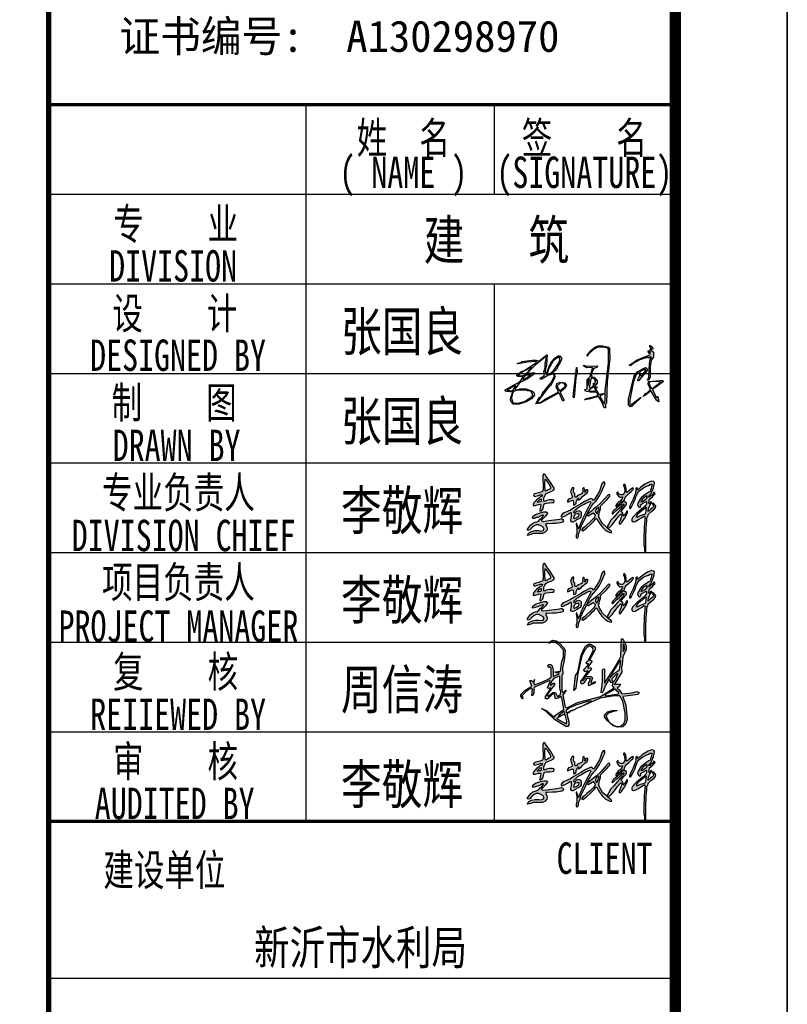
# Model space of a CAD drawing. Header units: inches. Extents: x 224620 to 3435104, y 247406 to 993300.
# Tile 37 of 110: x 328050 to 334909, y 327188 to 335982. Entities that reach past the tile are written whole.
import ezdxf
from ezdxf.enums import TextEntityAlignment as Align

# ---------------------------------------------------------------- set-up
doc = ezdxf.new("R2010")
doc.units = ezdxf.units.IN
doc.header["$MEASUREMENT"] = 0
doc.layers.add('PUB_TITLE', color=4, linetype='Continuous')
doc.layers.add('TK', color=7, linetype='Continuous')
doc.styles.add('-宋体', font='txt', dxfattribs={"width": 0.8})
doc.styles.add('TKHZ1', font='txt', dxfattribs={"width": 0.8})

# ---------------------------------------------------------------- blocks, each defined once
blk = doc.blocks.new('李敬辉')
h = blk.add_hatch(color=3)
h.paths.add_polyline_path([(3997, 950), (3920, 887), (3809, 793), (3730, 732), (3680, 669), (3670, 639), (3707, 622), (3817, 678), (3907, 708), (3970, 728), (3990, 743), (3996, 778), (4006, 824), (4012, 887), (4026, 937), (4017, 959)], flags=16)
h.paths.add_polyline_path([(4032, 1341), (3906, 1270), (3844, 1178), (3835, 1138), (3884, 1156), (3964, 1210), (4023, 1252), (4056, 1307)], flags=16)
h.paths.add_polyline_path([(3256, 1743), (3239, 1696), (3258, 1665), (3275, 1637), (3275, 1591), (3284, 1520), (3277, 1464), (3259, 1421), (3246, 1392), (3212, 1377), (3163, 1377), (3103, 1399), (3078, 1426), (3069, 1469), (3038, 1469), (3014, 1453), (3014, 1416), (3040, 1373), (3083, 1317), (3111, 1295), (3148, 1295), (3188, 1306), (3208, 1306), (3215, 1290), (3199, 1251), (3129, 1163), (3066, 1117), (3031, 1080), (2990, 1020), (2990, 980), (3003, 969), (3035, 1020), (3096, 1076), (3142, 1114), (3172, 1138), (3188, 1150), (3209, 1171), (3205, 1145), (3186, 1107), (3176, 1078), (3105, 1013), (3025, 946), (2962, 886), (2916, 846), (2880, 812), (2857, 774), (2851, 744), (2868, 730), (2914, 771), (3024, 864), (3095, 923), (3162, 988), (3200, 1041), (3222, 1053), (3243, 1067), (3270, 1067), (3247, 1030), (3206, 960), (3152, 893), (3048, 780), (2915, 625), (2820, 519), (2736, 377), (2707, 320), (2707, 272), (2718, 253), (2745, 249), (2858, 363), (2963, 495), (3041, 601), (3088, 652), (3116, 687), (3154, 721), (3170, 721), (3184, 707), (3175, 659), (3160, 609), (3147, 547), (3103, 439), (3103, 399), (3135, 384), (3182, 435), (3275, 581), (3338, 676), (3378, 766), (3378, 823), (3364, 834), (3343, 815), (3312, 748), (3275, 694), (3250, 664), (3234, 664), (3234, 707), (3218, 760), (3202, 787), (3172, 799), (3153, 812), (3179, 842), (3250, 929), (3319, 1013), (3341, 1063), (3341, 1107), (3311, 1130), (3282, 1137), (3266, 1131), (3254, 1148), (3273, 1225), (3292, 1259), (3301, 1289), (3335, 1338), (3427, 1418), (3515, 1502), (3560, 1542), (3578, 1592), (3558, 1616), (3526, 1589), (3484, 1558), (3440, 1527), (3401, 1491), (3374, 1469), (3350, 1456), (3337, 1472), (3337, 1534), (3337, 1591), (3328, 1653), (3312, 1690), (3293, 1724)])
h.paths.add_polyline_path([(2399, 950), (2324, 886), (2292, 840), (2298, 804), (2330, 753), (2348, 744), (2367, 785), (2389, 842), (2408, 898), (2408, 924), (2408, 940)], flags=16)
h.paths.add_polyline_path([(2726, 1379), (2628, 1264), (2489, 1113), (2318, 957), (2226, 889), (2165, 831), (2104, 784), (1997, 689), (2046, 668), (2184, 746), (2218, 770), (2264, 716), (2287, 696), (2287, 668), (2279, 641), (2242, 584), (2112, 461), (2008, 361), (1921, 281), (1873, 252), (1824, 186), (1872, 164), (1991, 251), (2139, 383), (2207, 458), (2250, 500), (2296, 552), (2321, 577), (2343, 577), (2377, 503), (2448, 397), (2527, 290), (2627, 189), (2710, 140), (2784, 108), (2854, 101), (2832, 152), (2738, 216), (2653, 296), (2536, 404), (2475, 502), (2432, 579), (2413, 645), (2404, 684), (2437, 807), (2461, 906), (2469, 996), (2497, 1033), (2598, 1129), (2672, 1200), (2749, 1286), (2777, 1329), (2777, 1381)])
h.paths.add_polyline_path([(1690, 731), (1619, 719), (1581, 687), (1558, 632), (1548, 602), (1587, 576), (1663, 612), (1729, 669), (1745, 726), (1710, 742)], flags=16)
h.paths.add_polyline_path([(1183, 736), (1135, 680), (1135, 638), (1188, 631), (1265, 671), (1344, 714), (1416, 757), (1452, 777), (1477, 766), (1477, 657), (1466, 577), (1446, 529), (1446, 489), (1492, 469), (1546, 469), (1627, 509), (1666, 542), (1716, 569), (1800, 611), (1824, 683), (1824, 776), (1789, 814), (1724, 836), (1652, 814), (1589, 754), (1566, 776), (1572, 820), (1640, 889), (1699, 938), (1799, 1002), (1910, 1063), (1967, 1097), (2021, 1122), (2063, 1142), (2097, 1155), (2128, 1145), (2135, 1119), (2057, 959), (1964, 794), (1870, 589), (1838, 503), (1787, 397), (1741, 285), (1721, 228), (1709, 228), (1705, 265), (1694, 299), (1697, 321), (1684, 346), (1673, 360), (1659, 385), (1666, 401), (1660, 415), (1641, 405), (1641, 366), (1657, 320), (1666, 251), (1666, 181), (1666, 123), (1666, 65), (1645, 8), (1645, -29), (1645, -69), (1667, -85), (1699, -69), (1726, -15), (1726, 32), (1737, 83), (1755, 130), (1775, 190), (1814, 304), (1860, 404), (1908, 513), (1944, 579), (1997, 689), (2070, 840), (2158, 998), (2228, 1081), (2316, 1178), (2428, 1344), (2506, 1504), (2572, 1639), (2617, 1733), (2617, 1790), (2589, 1821), (2560, 1810), (2511, 1746), (2429, 1501), (2313, 1303), (2260, 1229), (2233, 1187), (2195, 1227), (2139, 1254), (2094, 1236), (1926, 1150), (1797, 1074), (1564, 939), (1446, 862), (1288, 793), (1232, 768)])
h.paths.add_polyline_path([(1508, 1612), (1472, 1551), (1454, 1489), (1476, 1432), (1499, 1368), (1516, 1323), (1506, 1298), (1496, 1275), (1446, 1256), (1385, 1233), (1346, 1178), (1346, 1147), (1362, 1130), (1410, 1150), (1463, 1178), (1523, 1196), (1540, 1176), (1547, 1106), (1547, 1051), (1562, 1032), (1605, 1047), (1637, 1086), (1637, 1138), (1656, 1166), (1674, 1205), (1692, 1238), (1720, 1266), (1720, 1240), (1720, 1201), (1784, 1236), (1857, 1317), (1938, 1387), (2010, 1446), (2041, 1501), (2041, 1545), (1994, 1545), (1971, 1538), (1962, 1517), (1962, 1501), (1956, 1482), (1946, 1467), (1933, 1463), (1933, 1489), (1943, 1517), (1943, 1540), (1924, 1568), (1912, 1591), (1912, 1610), (1891, 1615), (1884, 1609), (1868, 1597), (1859, 1575), (1873, 1540), (1873, 1518), (1873, 1493), (1854, 1459), (1843, 1441), (1843, 1425), (1804, 1402), (1716, 1368), (1671, 1331), (1651, 1304), (1609, 1304), (1594, 1338), (1594, 1420), (1551, 1471), (1551, 1521), (1566, 1578), (1566, 1619), (1533, 1619)], flags=17)
h.paths.add_polyline_path([(168, 583), (175, 642), (267, 713), (435, 770), (553, 799), (624, 799), (670, 766), (663, 732), (608, 654), (516, 562), (471, 526), (471, 498), (528, 481), (650, 493), (809, 516), (986, 538), (1089, 557), (1146, 573), (1190, 544), (1209, 505), (1179, 451), (1103, 433), (971, 406), (838, 406), (676, 394), (617, 394), (617, 363), (653, 286), (663, 224), (644, 171), (597, 110), (500, 65), (399, 65), (276, 65), (187, 65), (113, 32), (0, 0), (31, 83), (125, 138), (254, 168), (377, 168), (435, 153), (527, 169), (556, 220), (527, 281), (446, 328), (376, 363), (288, 363), (223, 327), (138, 259), (75, 190), (16, 169), (-13, 199), (28, 265), (101, 356), (176, 421), (250, 449), (317, 467), (362, 491), (424, 559), (479, 605), (520, 656), (537, 689), (503, 689), (448, 663), (350, 616), (292, 607), (225, 582), (184, 576)])
h.paths.add_polyline_path([(454, 1236), (413, 1218), (373, 1179), (341, 1153), (323, 1137), (333, 1129), (391, 1139), (443, 1147), (467, 1163), (467, 1193), (467, 1221), (461, 1231)], flags=16)
h.paths.add_polyline_path([(585, 1900), (576, 1780), (576, 1654), (582, 1573), (582, 1527), (593, 1508), (633, 1521), (723, 1567), (788, 1589), (788, 1628), (741, 1727), (669, 1827), (623, 1882)], flags=16)
h.paths.add_polyline_path([(551, 2093), (510, 2034), (510, 1862), (521, 1723), (521, 1632), (521, 1554), (516, 1519), (503, 1492), (450, 1472), (374, 1447), (280, 1421), (207, 1395), (197, 1357), (229, 1324), (367, 1359), (439, 1381), (478, 1381), (500, 1370), (481, 1328), (411, 1299), (365, 1259), (303, 1210), (255, 1158), (215, 1107), (185, 1050), (185, 1017), (252, 1017), (370, 1048), (435, 1058), (448, 1044), (432, 976), (419, 915), (412, 872), (412, 836), (429, 822), (471, 841), (510, 895), (538, 969), (552, 1029), (565, 1083), (636, 1095), (742, 1103), (827, 1114), (890, 1121), (898, 1167), (892, 1200), (840, 1208), (742, 1208), (640, 1183), (591, 1162), (562, 1151), (543, 1162), (543, 1233), (552, 1266), (563, 1302), (577, 1349), (611, 1411), (686, 1450), (792, 1490), (880, 1536), (910, 1581), (878, 1632), (784, 1783), (711, 1896), (631, 2001), (590, 2061)])
h.paths.add_polyline_path([(4309, 1042), (4268, 1084), (4229, 1099), (4220, 1083), (4248, 1025), (4267, 1004), (4250, 960), (4210, 930), (4146, 875), (4101, 829), (4083, 811), (4083, 841), (4091, 910), (4113, 971), (4132, 1020), (4171, 1072), (4207, 1126), (4167, 1146), (4123, 1086), (4108, 1072), (4099, 1119), (4116, 1170), (4123, 1231), (4221, 1309), (4285, 1384), (4311, 1411), (4299, 1453), (4269, 1464), (4256, 1437), (4234, 1406), (4201, 1372), (4163, 1339), (4142, 1317), (4118, 1301), (4102, 1310), (4130, 1365), (4183, 1419), (4214, 1505), (4260, 1619), (4286, 1705), (4290, 1789), (4267, 1825), (4197, 1844), (4083, 1799), (3971, 1735), (3880, 1669), (3814, 1610), (3764, 1574), (3730, 1544), (3716, 1552), (3720, 1592), (3711, 1618), (3692, 1625), (3664, 1595), (3664, 1561), (3664, 1491), (3641, 1407), (3603, 1319), (3568, 1231), (3528, 1142), (3496, 1068), (3463, 1007), (3450, 962), (3450, 932), (3479, 913), (3518, 972), (3581, 1104), (3635, 1226), (3662, 1305), (3694, 1379), (3724, 1459), (3763, 1499), (3888, 1596), (3984, 1656), (4085, 1696), (4152, 1728), (4191, 1735), (4211, 1720), (4197, 1665), (4176, 1595), (4159, 1536), (4142, 1490), (4105, 1467), (4002, 1400), (3919, 1339), (3843, 1278), (3801, 1221), (3772, 1165), (3733, 1098), (3713, 1033), (3745, 1015), (3745, 995), (3782, 948), (3836, 988), (3823, 1038), (3885, 1080), (3966, 1126), (4002, 1150), (4028, 1143), (4028, 1072), (3992, 1011), (3905, 933), (3691, 755), (3588, 642), (3553, 606), (3526, 556), (3526, 503), (3567, 466), (3636, 475), (3747, 539), (3855, 601), (3933, 654), (3960, 654), (3979, 637), (3971, 581), (3967, 513), (3956, 416), (3944, 289), (3944, 132), (3935, 16), (3935, -185), (3935, -326), (3953, -425), (3953, -513), (3978, -562), (3997, -530), (3997, -405), (3997, -280), (4003, -149), (4003, -50), (4003, 47), (4013, 148), (4013, 282), (4018, 353), (4032, 518), (4036, 587), (4041, 625), (4073, 648), (4083, 698), (4092, 729), (4192, 815), (4287, 888), (4327, 955), (4344, 1002)])
for points in [[(551, 2093), (510, 2034), (510, 1862), (521, 1723), (521, 1632), (521, 1554), (516, 1519), (503, 1492), (450, 1472), (374, 1447), (280, 1421), (207, 1395), (197, 1357), (229, 1324), (367, 1359), (439, 1381), (478, 1381), (500, 1370), (481, 1328), (411, 1299), (365, 1259), (303, 1210), (255, 1158), (215, 1107), (185, 1050), (185, 1017), (252, 1017), (370, 1048), (435, 1058), (448, 1044), (432, 976), (419, 915), (412, 872), (412, 836), (429, 822), (471, 841), (510, 895), (538, 969), (552, 1029), (565, 1083), (636, 1095), (742, 1103), (827, 1114), (890, 1121), (898, 1167), (892, 1200), (840, 1208), (742, 1208), (640, 1183), (591, 1162), (562, 1151), (543, 1162), (543, 1233), (552, 1266), (563, 1302), (577, 1349), (611, 1411), (686, 1450), (792, 1490), (880, 1536), (910, 1581), (878, 1632), (784, 1783), (711, 1896), (631, 2001), (590, 2061)], [(585, 1900), (576, 1780), (576, 1654), (582, 1573), (582, 1527), (593, 1508), (633, 1521), (723, 1567), (788, 1589), (788, 1628), (741, 1727), (669, 1827), (623, 1882)], [(1183, 736), (1135, 680), (1135, 638), (1188, 631), (1265, 671), (1344, 714), (1416, 757), (1452, 777), (1477, 766), (1477, 657), (1466, 577), (1446, 529), (1446, 489), (1492, 469), (1546, 469), (1627, 509), (1666, 542), (1716, 569), (1800, 611), (1824, 683), (1824, 776), (1789, 814), (1724, 836), (1652, 814), (1589, 754), (1566, 776), (1572, 820), (1640, 889), (1699, 938), (1799, 1002), (1910, 1063), (1967, 1097), (2021, 1122), (2063, 1142), (2097, 1155), (2128, 1145), (2135, 1119), (2057, 959), (1964, 794), (1870, 589), (1838, 503), (1787, 397), (1741, 285), (1721, 228), (1709, 228), (1705, 265), (1694, 299), (1697, 321), (1684, 346), (1673, 360), (1659, 385), (1666, 401), (1660, 415), (1641, 405), (1641, 366), (1657, 320), (1666, 251), (1666, 181), (1666, 123), (1666, 65), (1645, 8), (1645, -29), (1645, -69), (1667, -85), (1699, -69), (1726, -15), (1726, 32), (1737, 83), (1755, 130), (1775, 190), (1814, 304), (1860, 404), (1908, 513), (1944, 579), (1997, 689), (2070, 840), (2158, 998), (2228, 1081), (2316, 1178), (2428, 1344), (2506, 1504), (2572, 1639), (2617, 1733), (2617, 1790), (2589, 1821), (2560, 1810), (2511, 1746), (2429, 1501), (2313, 1303), (2260, 1229), (2233, 1187), (2195, 1227), (2139, 1254), (2094, 1236), (1926, 1150), (1797, 1074), (1564, 939), (1446, 862), (1288, 793), (1232, 768)], [(3256, 1743), (3239, 1696), (3258, 1665), (3275, 1637), (3275, 1591), (3284, 1520), (3277, 1464), (3259, 1421), (3246, 1392), (3212, 1377), (3163, 1377), (3103, 1399), (3078, 1426), (3069, 1469), (3038, 1469), (3014, 1453), (3014, 1416), (3040, 1373), (3083, 1317), (3111, 1295), (3148, 1295), (3188, 1306), (3208, 1306), (3215, 1290), (3199, 1251), (3129, 1163), (3066, 1117), (3031, 1080), (2990, 1020), (2990, 980), (3003, 969), (3035, 1020), (3096, 1076), (3142, 1114), (3172, 1138), (3188, 1150), (3209, 1171), (3205, 1145), (3186, 1107), (3176, 1078), (3105, 1013), (3025, 946), (2962, 886), (2916, 846), (2880, 812), (2857, 774), (2851, 744), (2868, 730), (2914, 771), (3024, 864), (3095, 923), (3162, 988), (3200, 1041), (3222, 1053), (3243, 1067), (3270, 1067), (3247, 1030), (3206, 960), (3152, 893), (3048, 780), (2915, 625), (2820, 519), (2736, 377), (2707, 320), (2707, 272), (2718, 253), (2745, 249), (2858, 363), (2963, 495), (3041, 601), (3088, 652), (3116, 687), (3154, 721), (3170, 721), (3184, 707), (3175, 659), (3160, 609), (3147, 547), (3103, 439), (3103, 399), (3135, 384), (3182, 435), (3275, 581), (3338, 676), (3378, 766), (3378, 823), (3364, 834), (3343, 815), (3312, 748), (3275, 694), (3250, 664), (3234, 664), (3234, 707), (3218, 760), (3202, 787), (3172, 799), (3153, 812), (3179, 842), (3250, 929), (3319, 1013), (3341, 1063), (3341, 1107), (3311, 1130), (3282, 1137), (3266, 1131), (3254, 1148), (3273, 1225), (3292, 1259), (3301, 1289), (3335, 1338), (3427, 1418), (3515, 1502), (3560, 1542), (3578, 1592), (3558, 1616), (3526, 1589), (3484, 1558), (3440, 1527), (3401, 1491), (3374, 1469), (3350, 1456), (3337, 1472), (3337, 1534), (3337, 1591), (3328, 1653), (3312, 1690), (3293, 1724)], [(1508, 1612), (1472, 1551), (1454, 1489), (1476, 1432), (1499, 1368), (1516, 1323), (1506, 1298), (1496, 1275), (1446, 1256), (1385, 1233), (1346, 1178), (1346, 1147), (1362, 1130), (1410, 1150), (1463, 1178), (1523, 1196), (1540, 1176), (1547, 1106), (1547, 1051), (1562, 1032), (1605, 1047), (1637, 1086), (1637, 1138), (1656, 1166), (1674, 1205), (1692, 1238), (1720, 1266), (1720, 1240), (1720, 1201), (1784, 1236), (1857, 1317), (1938, 1387), (2010, 1446), (2041, 1501), (2041, 1545), (1994, 1545), (1971, 1538), (1962, 1517), (1962, 1501), (1956, 1482), (1946, 1467), (1933, 1463), (1933, 1489), (1943, 1517), (1943, 1540), (1924, 1568), (1912, 1591), (1912, 1610), (1891, 1615), (1884, 1609), (1868, 1597), (1859, 1575), (1873, 1540), (1873, 1518), (1873, 1493), (1854, 1459), (1843, 1441), (1843, 1425), (1804, 1402), (1716, 1368), (1671, 1331), (1651, 1304), (1609, 1304), (1594, 1338), (1594, 1420), (1551, 1471), (1551, 1521), (1566, 1578), (1566, 1619), (1533, 1619)], [(2726, 1379), (2628, 1264), (2489, 1113), (2318, 957), (2226, 889), (2165, 831), (2104, 784), (1997, 689), (2046, 668), (2184, 746), (2218, 770), (2264, 716), (2287, 696), (2287, 668), (2279, 641), (2242, 584), (2112, 461), (2008, 361), (1921, 281), (1873, 252), (1824, 186), (1872, 164), (1991, 251), (2139, 383), (2207, 458), (2250, 500), (2296, 552), (2321, 577), (2343, 577), (2377, 503), (2448, 397), (2527, 290), (2627, 189), (2710, 140), (2784, 108), (2854, 101), (2832, 152), (2738, 216), (2653, 296), (2536, 404), (2475, 502), (2432, 579), (2413, 645), (2404, 684), (2437, 807), (2461, 906), (2469, 996), (2497, 1033), (2598, 1129), (2672, 1200), (2749, 1286), (2777, 1329), (2777, 1381)], [(4032, 1341), (3906, 1270), (3844, 1178), (3835, 1138), (3884, 1156), (3964, 1210), (4023, 1252), (4056, 1307)], [(454, 1236), (413, 1218), (373, 1179), (341, 1153), (323, 1137), (333, 1129), (391, 1139), (443, 1147), (467, 1163), (467, 1193), (467, 1221), (461, 1231)], [(168, 583), (175, 642), (267, 713), (435, 770), (553, 799), (624, 799), (670, 766), (663, 732), (608, 654), (516, 562), (471, 526), (471, 498), (528, 481), (650, 493), (809, 516), (986, 538), (1089, 557), (1146, 573), (1190, 544), (1209, 505), (1179, 451), (1103, 433), (971, 406), (838, 406), (676, 394), (617, 394), (617, 363), (653, 286), (663, 224), (644, 171), (597, 110), (500, 65), (399, 65), (276, 65), (187, 65), (113, 32), (0, 0), (31, 83), (125, 138), (254, 168), (377, 168), (435, 153), (527, 169), (556, 220), (527, 281), (446, 328), (376, 363), (288, 363), (223, 327), (138, 259), (75, 190), (16, 169), (-13, 199), (28, 265), (101, 356), (176, 421), (250, 449), (317, 467), (362, 491), (424, 559), (479, 605), (520, 656), (537, 689), (503, 689), (448, 663), (350, 616), (292, 607), (225, 582), (184, 576)], [(1690, 731), (1619, 719), (1581, 687), (1558, 632), (1548, 602), (1587, 576), (1663, 612), (1729, 669), (1745, 726), (1710, 742)], [(2399, 950), (2324, 886), (2292, 840), (2298, 804), (2330, 753), (2348, 744), (2367, 785), (2389, 842), (2408, 898), (2408, 924), (2408, 940)], [(3997, 950), (3920, 887), (3809, 793), (3730, 732), (3680, 669), (3670, 639), (3707, 622), (3817, 678), (3907, 708), (3970, 728), (3990, 743), (3996, 778), (4006, 824), (4012, 887), (4026, 937), (4017, 959)]]:
    blk.add_lwpolyline(points, close=True)
for points in [[(4267, 1004), (4250, 960), (4210, 930), (4146, 875), (4101, 829), (4083, 811), (4083, 841), (4091, 910), (4113, 971), (4132, 1020), (4171, 1072), (4207, 1126), (4167, 1146), (4123, 1086), (4108, 1072), (4099, 1119), (4116, 1170), (4123, 1231), (4221, 1309), (4285, 1384), (4311, 1411), (4299, 1453), (4269, 1464), (4256, 1437), (4234, 1406), (4201, 1372), (4163, 1339), (4142, 1317), (4118, 1301), (4102, 1310), (4130, 1365), (4183, 1419), (4214, 1505), (4260, 1619), (4286, 1705), (4290, 1789), (4267, 1825), (4197, 1844), (4083, 1799), (3971, 1735), (3880, 1669), (3814, 1610), (3764, 1574), (3730, 1544), (3716, 1552), (3720, 1592), (3711, 1618), (3692, 1625), (3664, 1595), (3664, 1561), (3664, 1491), (3641, 1407), (3603, 1319), (3568, 1231), (3528, 1142), (3496, 1068), (3463, 1007), (3450, 962), (3450, 932), (3479, 913), (3518, 972), (3581, 1104), (3635, 1226), (3662, 1305), (3694, 1379), (3724, 1459), (3763, 1499), (3888, 1596), (3984, 1656), (4085, 1696), (4152, 1728), (4191, 1735), (4211, 1720), (4197, 1665), (4176, 1595), (4159, 1536), (4142, 1490), (4105, 1467), (4002, 1400), (3919, 1339), (3843, 1278), (3801, 1221), (3772, 1165), (3733, 1098), (3713, 1033), (3745, 1015), (3745, 995), (3782, 948), (3836, 988), (3823, 1038), (3885, 1080), (3966, 1126), (4002, 1150), (4028, 1143), (4028, 1072), (3992, 1011), (3905, 933), (3691, 755), (3588, 642), (3553, 606), (3526, 556), (3526, 503), (3567, 466), (3636, 475), (3747, 539), (3855, 601), (3933, 654), (3960, 654), (3979, 637), (3971, 581), (3967, 513), (3956, 416), (3944, 289), (3944, 132), (3935, 16), (3935, -185), (3935, -326), (3953, -425), (3953, -513), (3978, -562), (3997, -530), (3997, -405), (3997, -280), (4003, -149), (4003, -50), (4003, 47), (4013, 148), (4013, 282), (4018, 353), (4032, 518), (4036, 587), (4041, 625), (4073, 648), (4083, 698), (4092, 729), (4192, 815), (4287, 888), (4327, 955), (4344, 1002), (4309, 1042)], [(4309, 1042), (4268, 1084), (4229, 1099), (4220, 1083), (4248, 1025), (4267, 1004)]]:
    blk.add_lwpolyline(points)
blk = doc.blocks.new('A$C1A962DD0')
at = {"linetype": 'Continuous'}
h = blk.add_hatch(color=256, dxfattribs=at)
h.paths.add_polyline_path([(92, 26), (90, 27), (74, 18), (94, 7), (95, 12)], flags=16)
h.paths.add_polyline_path([(91, 31), (90, 32), (88, 32), (78, 24), (80, 23), (90, 27)], flags=17)
h.paths.add_polyline_path([(197, 78), (195, 79), (175, 68), (174, 66), (176, 65), (202, 69), (203, 71), (197, 76)], flags=16)
h.paths.add_polyline_path([(129, 97), (128, 98), (128, 96)], flags=16)
h.paths.add_polyline_path([(134, 103), (132, 104), (129, 99), (130, 98)], flags=16)
h.paths.add_polyline_path([(187, 105), (186, 106), (184, 104), (185, 102)], flags=16)
h.paths.add_polyline_path([(81, 105), (79, 106), (68, 101), (64, 96), (61, 88), (62, 87), (67, 91), (70, 91), (70, 88), (58, 73), (55, 67), (56, 64), (66, 72), (72, 72), (76, 64), (82, 68), (83, 73), (81, 82)], flags=16)
h.paths.add_polyline_path([(190, 108), (189, 110), (187, 107), (188, 106)], flags=16)
h.paths.add_polyline_path([(201, 110), (199, 111), (188, 100), (188, 96), (192, 95), (196, 99)], flags=16)
h.paths.add_polyline_path([(207, 137), (205, 138), (192, 117), (189, 111), (190, 109), (204, 119)], flags=16)
h.paths.add_polyline_path([(214, 171), (212, 172), (212, 157), (215, 162)], flags=16)
h.paths.add_polyline_path([(140, 172), (145, 172), (154, 166), (154, 160), (142, 139), (146, 138), (147, 136), (138, 123), (140, 122), (145, 124), (146, 121), (133, 105), (145, 105), (148, 102), (145, 92), (147, 91), (154, 95), (154, 92), (141, 86), (140, 91), (144, 99), (143, 101), (136, 100), (129, 90), (125, 90), (124, 95), (139, 116), (137, 117), (133, 115), (130, 119), (139, 129), (140, 131), (136, 131), (135, 134), (139, 138), (150, 158), (149, 165), (147, 165), (144, 168), (140, 168), (133, 161), (126, 148), (118, 111), (114, 81), (110, 76), (113, 107), (118, 114), (125, 149), (133, 167)], flags=17)
h.paths.add_polyline_path([(208, 183), (211, 183), (218, 169), (218, 161), (211, 146), (210, 130), (208, 125), (209, 114), (194, 89), (206, 89), (204, 85), (199, 81), (204, 77), (209, 69), (230, 71), (240, 74), (245, 72), (243, 68), (211, 64), (217, 46), (220, 17), (217, 7), (211, 1), (201, 0), (191, 3), (178, 15), (173, 22), (173, 26), (179, 32), (189, 35), (199, 35), (181, 29), (176, 24), (182, 12), (187, 7), (197, 2), (205, 2), (213, 7), (216, 15), (216, 29), (211, 54), (205, 65), (194, 65), (164, 60), (119, 40), (120, 42), (125, 43), (146, 54), (142, 55), (114, 46), (101, 40), (94, 35), (94, 32), (96, 30), (104, 35), (107, 35), (117, 40), (111, 36), (103, 34), (100, 31), (98, 31), (95, 27), (99, 12), (99, 5), (97, 2), (93, 2), (70, 16), (53, 32), (43, 39), (54, 34), (68, 22), (70, 22), (72, 25), (89, 37), (85, 61), (83, 64), (77, 60), (72, 59), (70, 69), (65, 68), (56, 59), (51, 59), (51, 64), (62, 80), (61, 82), (57, 80), (55, 82), (61, 95), (60, 97), (30, 84), (27, 81), (27, 71), (25, 66), (23, 66), (24, 79), (21, 80), (12, 75), (3, 66), (4, 59), (0, 64), (0, 68), (8, 76), (23, 85), (19, 97), (22, 97), (26, 93), (28, 99), (26, 91), (28, 88), (45, 94), (58, 100), (63, 104), (63, 123), (60, 126), (59, 124), (57, 124), (56, 128), (58, 130), (62, 130), (65, 127), (67, 119), (67, 105), (80, 111), (78, 113), (72, 113), (71, 115), (82, 116), (85, 136), (88, 145), (88, 160), (77, 172), (69, 177), (63, 176), (58, 173), (62, 178), (66, 180), (73, 179), (78, 176), (90, 164), (92, 158), (90, 138), (86, 123), (87, 110), (85, 108), (85, 77), (86, 73), (88, 72), (93, 77), (94, 76), (87, 67), (92, 42), (95, 40), (117, 51), (165, 64), (193, 82), (190, 86), (191, 92), (187, 93), (184, 96), (183, 100), (175, 87), (170, 73), (168, 71), (166, 72), (169, 95), (169, 119), (171, 121), (173, 120), (173, 91), (191, 118), (207, 146)])
for points in [[(208, 183), (211, 183), (218, 169), (218, 161), (211, 146), (210, 130), (208, 125), (209, 114), (194, 89), (206, 89), (204, 85), (199, 81), (204, 77), (209, 69), (230, 71), (240, 74), (245, 72), (243, 68), (211, 64), (217, 46), (220, 17), (217, 7), (211, 1), (201, 0), (191, 3), (178, 15), (173, 22), (173, 26), (179, 32), (189, 35), (199, 35), (181, 29), (176, 24), (182, 12), (187, 7), (197, 2), (205, 2), (213, 7), (216, 15), (216, 29), (211, 54), (205, 65), (194, 65), (164, 60), (119, 40), (120, 42), (125, 43), (146, 54), (142, 55), (114, 46), (101, 40), (94, 35), (94, 32), (96, 30), (104, 35), (107, 35), (117, 40), (111, 36), (103, 34), (100, 31), (98, 31), (95, 27), (99, 12), (99, 5), (97, 2), (93, 2), (70, 16), (53, 32), (43, 39), (54, 34), (68, 22), (70, 22), (72, 25), (89, 37), (85, 61), (83, 64), (77, 60), (72, 59), (70, 69), (65, 68), (56, 59), (51, 59), (51, 64), (62, 80), (61, 82), (57, 80), (55, 82), (61, 95), (60, 97), (30, 84), (27, 81), (27, 71), (25, 66), (23, 66), (24, 79), (21, 80), (12, 75), (3, 66), (4, 59), (0, 64), (0, 68), (8, 76), (23, 85), (19, 97), (22, 97), (26, 93), (28, 99), (26, 91), (28, 88), (45, 94), (58, 100), (63, 104), (63, 123), (60, 126), (59, 124), (57, 124), (56, 128), (58, 130), (62, 130), (65, 127), (67, 119), (67, 105), (80, 111), (78, 113), (72, 113), (71, 115), (82, 116), (85, 136), (88, 145), (88, 160), (77, 172), (69, 177), (63, 176), (58, 173), (62, 178), (66, 180), (73, 179), (78, 176), (90, 164), (92, 158), (90, 138), (86, 123), (87, 110), (85, 108), (85, 77), (86, 73), (88, 72), (93, 77), (94, 76), (87, 67), (92, 42), (95, 40), (117, 51), (165, 64), (193, 82), (190, 86), (191, 92), (187, 93), (184, 96), (183, 100), (175, 87), (170, 73), (168, 71), (166, 72), (169, 95), (169, 119), (171, 121), (173, 120), (173, 91), (191, 118), (207, 146), (208, 183)], [(140, 172), (145, 172), (154, 166), (154, 160), (142, 139), (146, 138), (147, 136), (138, 123), (140, 122), (145, 124), (146, 121), (133, 105), (145, 105), (148, 102), (145, 92), (147, 91), (154, 95), (154, 92), (141, 86), (140, 91), (144, 99), (143, 101), (136, 100), (129, 90), (125, 90), (124, 95), (139, 116), (137, 117), (133, 115), (130, 119), (139, 129), (140, 131), (136, 131), (135, 134), (139, 138), (150, 158), (149, 165), (147, 165), (144, 168), (140, 168), (133, 161), (126, 148), (118, 111), (114, 81), (110, 76), (113, 107), (118, 114), (125, 149), (133, 167), (140, 172)], [(214, 171), (212, 172), (212, 157), (215, 162), (214, 171)], [(207, 137), (205, 138), (192, 117), (189, 111), (190, 109), (204, 119), (207, 137)], [(81, 105), (79, 106), (68, 101), (64, 96), (61, 88), (62, 87), (67, 91), (70, 91), (70, 88), (58, 73), (55, 67), (56, 64), (66, 72), (72, 72), (76, 64), (82, 68), (83, 73), (81, 82), (81, 105)], [(134, 103), (132, 104), (129, 99), (130, 98), (134, 103)], [(187, 105), (186, 106), (184, 104), (185, 102), (187, 105)], [(190, 108), (189, 110), (187, 107), (188, 106), (190, 108)], [(201, 110), (199, 111), (188, 100), (188, 96), (192, 95), (196, 99), (201, 110)], [(129, 97), (128, 98), (128, 96), (129, 97)], [(197, 78), (195, 79), (175, 68), (174, 66), (176, 65), (202, 69), (203, 71), (197, 76), (197, 78)], [(92, 26), (90, 27), (74, 18), (94, 7), (95, 12), (92, 26)], [(91, 31), (90, 32), (88, 32), (78, 24), (80, 23), (90, 27), (91, 31)]]:
    blk.add_lwpolyline(points, dxfattribs=at)
blk = doc.blocks.new('张国良')
at = {"linetype": 'Continuous'}
h = blk.add_hatch(color=256, dxfattribs=at)
h.paths.add_polyline_path([(70, 138), (69, 139), (51, 139), (41, 137), (38, 134), (35, 122), (37, 113), (40, 110), (50, 110), (64, 114), (77, 122), (82, 127), (82, 132), (78, 137)], flags=16)
h.paths.add_polyline_path([(221, 144), (221, 146), (219, 147), (208, 139), (212, 137), (222, 137), (223, 140)], flags=16)
h.paths.add_polyline_path([(45, 149), (43, 150), (25, 139), (38, 138)], flags=16)
h.paths.add_polyline_path([(151, 155), (150, 156), (144, 155), (137, 149), (139, 142), (143, 138), (156, 149)], flags=16)
h.paths.add_polyline_path([(366, 158), (365, 159), (344, 158), (342, 155), (347, 144), (350, 143), (365, 155), (367, 157)], flags=16)
h.paths.add_polyline_path([(367, 161), (373, 161), (374, 158), (350, 141), (358, 124), (360, 122), (362, 125), (364, 114), (363, 113), (359, 117), (346, 138), (334, 128), (328, 125), (335, 133), (337, 133), (345, 140), (345, 143), (340, 153), (341, 159)])
h.paths.add_polyline_path([(209, 163), (207, 164), (205, 161), (204, 152), (206, 150)], flags=16)
h.paths.add_polyline_path([(216, 166), (214, 167), (212, 165), (209, 148), (209, 145), (212, 144), (218, 150), (218, 155), (219, 153), (221, 153), (223, 161), (221, 162), (221, 164)], flags=16)
h.paths.add_polyline_path([(76, 172), (77, 173), (68, 173), (63, 169), (60, 164), (64, 164)], flags=16)
h.paths.add_polyline_path([(78, 174), (77, 175), (77, 173)], flags=16)
h.paths.add_polyline_path([(335, 185), (333, 186), (321, 180), (323, 172), (325, 171), (330, 176)], flags=16)
h.paths.add_polyline_path([(333, 189), (335, 190), (338, 187), (338, 183), (319, 160), (317, 160), (317, 163), (322, 172), (321, 175), (318, 177), (313, 173), (307, 156), (299, 117), (299, 107), (301, 106), (323, 123), (325, 123), (310, 109), (308, 109), (303, 103), (300, 102), (296, 106), (296, 119), (309, 171), (317, 181)])
h.paths.add_polyline_path([(217, 189), (216, 190), (216, 188)], flags=16)
h.paths.add_polyline_path([(80, 189), (78, 190), (60, 180), (50, 172), (54, 171), (64, 173)], flags=16)
h.paths.add_polyline_path([(180, 190), (181, 190), (182, 179), (179, 167), (175, 122), (173, 125)])
h.paths.add_polyline_path([(342, 213), (341, 214), (341, 212)], flags=16)
h.paths.add_polyline_path([(142, 213), (141, 214), (128, 205), (117, 185), (117, 182), (113, 175), (119, 175), (128, 182), (141, 200), (143, 206)], flags=16)
h.paths.add_polyline_path([(114, 218), (115, 218), (113, 196), (110, 183), (111, 175), (114, 178), (119, 193), (125, 204), (131, 211), (139, 216), (143, 216), (147, 211), (147, 207), (135, 185), (126, 177), (131, 175), (132, 168), (123, 150), (117, 145), (93, 113), (96, 111), (102, 113), (111, 120), (139, 135), (139, 138), (135, 146), (136, 154), (144, 157), (154, 156), (158, 150), (155, 144), (144, 135), (153, 117), (150, 115), (142, 132), (140, 133), (100, 110), (89, 109), (97, 123), (101, 125), (104, 133), (124, 157), (130, 170), (130, 173), (128, 175), (116, 172), (103, 164), (99, 164), (100, 167), (108, 171), (107, 180), (110, 189), (110, 199), (113, 212), (110, 213), (88, 195), (73, 180), (74, 177), (86, 179), (86, 176), (71, 165), (53, 156), (43, 142), (44, 139), (54, 142), (67, 142), (82, 137), (85, 134), (86, 128), (80, 120), (68, 113), (52, 108), (39, 108), (35, 112), (33, 118), (34, 125), (38, 135), (24, 136), (21, 138), (21, 140), (54, 159), (61, 169), (49, 170), (47, 171), (47, 173), (56, 180), (65, 184), (91, 201), (90, 203), (70, 202), (50, 198), (48, 199), (56, 201), (58, 203), (81, 206), (90, 206), (96, 204)])
h.paths.add_polyline_path([(229, 238), (239, 238), (252, 235), (254, 233), (255, 209), (249, 158), (247, 110), (245, 108), (245, 100), (242, 100), (236, 115), (229, 125), (208, 119), (198, 118), (202, 121), (224, 126), (228, 129), (225, 135), (211, 135), (201, 137), (199, 141), (204, 142), (204, 163), (211, 170), (216, 188), (214, 190), (203, 189), (197, 192), (196, 195), (203, 193), (227, 194), (226, 191), (218, 187), (214, 176), (214, 170), (220, 168), (226, 160), (226, 155), (220, 147), (222, 145), (224, 147), (227, 145), (225, 146), (223, 142), (230, 130), (239, 132), (241, 131), (232, 126), (242, 109), (244, 117), (244, 138), (252, 200), (252, 231), (250, 233), (241, 235), (228, 235), (218, 230), (206, 219), (204, 215), (205, 220), (213, 229), (223, 236)])
h.paths.add_polyline_path([(344, 240), (348, 237), (351, 233), (351, 231), (347, 231), (347, 229), (352, 224), (352, 213), (347, 206), (345, 192), (345, 169), (342, 162), (339, 162), (342, 168), (343, 199), (345, 208), (348, 213), (345, 214), (343, 211), (341, 211), (340, 213), (322, 207), (307, 199), (301, 194), (298, 195), (316, 207), (344, 218), (345, 220), (341, 223), (340, 227), (342, 227), (345, 223), (345, 230), (347, 232), (344, 237)])
for points in [[(229, 238), (239, 238), (252, 235), (254, 233), (255, 209), (249, 158), (247, 110), (245, 108), (245, 100), (242, 100), (236, 115), (229, 125), (208, 119), (198, 118), (202, 121), (224, 126), (228, 129), (225, 135), (211, 135), (201, 137), (199, 141), (204, 142), (204, 163), (211, 170), (216, 188), (214, 190), (203, 189), (197, 192), (196, 195), (203, 193), (227, 194), (226, 191), (218, 187), (214, 176), (214, 170), (220, 168), (226, 160), (226, 155), (220, 147), (222, 145), (224, 147), (227, 145), (225, 146), (223, 142), (230, 130), (239, 132), (241, 131), (232, 126), (242, 109), (244, 117), (244, 138), (252, 200), (252, 231), (250, 233), (241, 235), (228, 235), (218, 230), (206, 219), (204, 215), (205, 220), (213, 229), (223, 236), (229, 238)], [(344, 240), (348, 237), (351, 233), (351, 231), (347, 231), (347, 229), (352, 224), (352, 213), (347, 206), (345, 192), (345, 169), (342, 162), (339, 162), (342, 168), (343, 199), (345, 208), (348, 213), (345, 214), (343, 211), (341, 211), (340, 213), (322, 207), (307, 199), (301, 194), (298, 195), (316, 207), (344, 218), (345, 220), (341, 223), (340, 227), (342, 227), (345, 223), (345, 230), (347, 232), (344, 237), (344, 240)], [(114, 218), (115, 218), (113, 196), (110, 183), (111, 175), (114, 178), (119, 193), (125, 204), (131, 211), (139, 216), (143, 216), (147, 211), (147, 207), (135, 185), (126, 177), (131, 175), (132, 168), (123, 150), (117, 145), (93, 113), (96, 111), (102, 113), (111, 120), (139, 135), (139, 138), (135, 146), (136, 154), (144, 157), (154, 156), (158, 150), (155, 144), (144, 135), (153, 117), (150, 115), (142, 132), (140, 133), (100, 110), (89, 109), (97, 123), (101, 125), (104, 133), (124, 157), (130, 170), (130, 173), (128, 175), (116, 172), (103, 164), (99, 164), (100, 167), (108, 171), (107, 180), (110, 189), (110, 199), (113, 212), (110, 213), (88, 195), (73, 180), (74, 177), (86, 179), (86, 176), (71, 165), (53, 156), (43, 142), (44, 139), (54, 142), (67, 142), (82, 137), (85, 134), (86, 128), (80, 120), (68, 113), (52, 108), (39, 108), (35, 112), (33, 118), (34, 125), (38, 135), (24, 136), (21, 138), (21, 140), (54, 159), (61, 169), (49, 170), (47, 171), (47, 173), (56, 180), (65, 184), (91, 201), (90, 203), (70, 202), (50, 198), (48, 199), (56, 201), (58, 203), (81, 206), (90, 206), (96, 204), (114, 218)], [(142, 213), (141, 214), (128, 205), (117, 185), (117, 182), (113, 175), (119, 175), (128, 182), (141, 200), (143, 206), (142, 213)], [(342, 213), (341, 214), (341, 212), (342, 213)], [(80, 189), (78, 190), (60, 180), (50, 172), (54, 171), (64, 173), (80, 189)], [(180, 190), (181, 190), (182, 179), (179, 167), (175, 122), (173, 125), (180, 190)], [(217, 189), (216, 190), (216, 188), (217, 189)], [(333, 189), (335, 190), (338, 187), (338, 183), (319, 160), (317, 160), (317, 163), (322, 172), (321, 175), (318, 177), (313, 173), (307, 156), (299, 117), (299, 107), (301, 106), (323, 123), (325, 123), (310, 109), (308, 109), (303, 103), (300, 102), (296, 106), (296, 119), (309, 171), (317, 181), (333, 189)], [(335, 185), (333, 186), (321, 180), (323, 172), (325, 171), (330, 176), (335, 185)], [(76, 172), (77, 173), (68, 173), (63, 169), (60, 164), (64, 164), (76, 172)], [(78, 174), (77, 175), (77, 173), (78, 174)], [(151, 155), (150, 156), (144, 155), (137, 149), (139, 142), (143, 138), (156, 149), (151, 155)], [(209, 163), (207, 164), (205, 161), (204, 152), (206, 150), (209, 163)], [(216, 166), (214, 167), (212, 165), (209, 148), (209, 145), (212, 144), (218, 150), (218, 155), (219, 153), (221, 153), (223, 161), (221, 162), (221, 164), (216, 166)], [(367, 161), (373, 161), (374, 158), (350, 141), (358, 124), (360, 122), (362, 125), (364, 114), (363, 113), (359, 117), (346, 138), (334, 128), (328, 125), (335, 133), (337, 133), (345, 140), (345, 143), (340, 153), (341, 159), (367, 161)], [(366, 158), (365, 159), (344, 158), (342, 155), (347, 144), (350, 143), (365, 155), (367, 157), (366, 158)], [(45, 149), (43, 150), (25, 139), (38, 138), (45, 149)], [(70, 138), (69, 139), (51, 139), (41, 137), (38, 134), (35, 122), (37, 113), (40, 110), (50, 110), (64, 114), (77, 122), (82, 127), (82, 132), (78, 137), (70, 138)], [(221, 144), (221, 146), (219, 147), (208, 139), (212, 137), (222, 137), (223, 140), (221, 144)]]:
    blk.add_lwpolyline(points, dxfattribs=at)
blk = doc.blocks.new('wrtgtg')
at = {"color": 4}
blk.add_line((7804.3, -4841.2), (7804.3, 52558.8), dxfattribs=at)
at = {"layer": 'PUB_TITLE'}
for p, q in [((8804.3, 53558.8), (8804.3, -5841.2)), ((7804.3, -4841.2), (7804.3, 52558.8)), ((4504.3, 4748.3), (4504.3, 11158.8)), ((6186.5, 10358.8), (6186.5, 11158.8)), ((2204.3, 10358.8), (7804.3, 10358.8)), ((2204.3, 9558.8), (7804.3, 9558.8)), ((6186.5, 4748.4), (6186.5, 9558.8)), ((2204.3, 8758.8), (7804.3, 8758.8)), ((2204.3, 7958.8), (7804.3, 7958.8)), ((2204.3, 7158.8), (7804.3, 7158.8)), ((2204.3, 6358.8), (7804.3, 6358.8)), ((2204.3, 5558.8), (7804.3, 5558.8)), ((2204.3, 4758.8), (7804.3, 4758.8)), ((2204.3, 4758.8), (7804.3, 4758.8)), ((2204.3, 3358.8), (7804.3, 3358.8))]:
    blk.add_line(p, q, dxfattribs=at)
blk.add_lwpolyline([(-75295.7, -5841.2), (8804.3, -5841.2), (8804.3, 53558.8), (-75295.7, 53558.8)], close=True, dxfattribs=at)
at = {"layer": 'PUB_TITLE', "const_width": 100}
blk.add_lwpolyline([(-72795.7, -4841.2), (7804.3, -4841.2), (7804.3, 52558.8), (-72795.7, 52558.8)], close=True, dxfattribs=at)
at = {"layer": 'PUB_TITLE'}
for points, const_width in [([(2204.3, -4841.2), (2204.3, 52558.8)], 50), ([(2204.3, 11158.8), (7804.3, 11158.8)], 29.7), ([(2204.3, 4758.8), (7804.3, 4758.8)], 29.7)]:
    blk.add_lwpolyline(points, dxfattribs=dict(at, const_width=const_width))
at = {"linetype": 'Continuous', "xscale": 4, "yscale": 4, "zscale": 4}
blk.add_blockref('张国良', (6199.8, 8051.6), dxfattribs=at)
for name, p, xscale, yscale, zscale in [('李敬辉', (6484, 7310.4), 0.264000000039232, 0.264000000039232, 0.264000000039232), ('李敬辉', (6484, 6510.4), 0.264000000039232, 0.264000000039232, 0.264000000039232), ('A$C1A962DD0', (6422.9, 5597.8), 4.320000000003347, 4.320000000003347, 4.320000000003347), ('李敬辉', (6484, 4910.4), 0.264000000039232, 0.264000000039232, 0.264000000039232)]:
    blk.add_blockref(name, p, dxfattribs=dict(xscale=xscale, yscale=yscale, zscale=zscale))
at = {"layer": 'TK', "style": '-宋体'}
blk.add_text('证书编号:  A130298970', height=280, dxfattribs=at).set_placement((2835.8, 11630.1))
at = {"layer": 'TK'}
for s, height, style, width, p in [('姓  名', 280, '-宋体', 0.75, (5373, 10868.6)), ('签    名', 280, '-宋体', 0.75, (6990.3, 10868.6)), ('( NAME )', 280, '-宋体', 0.75, (5373, 10533.2)), ('(SIGNATURE)', 280, '-宋体', 0.75, (6990.3, 10533.2)), ('专    业', 280, '-宋体', 0.75, (3338.9, 10098.8)), ('DIVISION ', 280, '-宋体', 0.75, (3387.5, 9718.9)), ('设    计', 280, '-宋体', 0.75, (3331.2, 9298.8)), ('张国良', 350, 'TKHZ1', 0.8, (5361.9, 9141.2)), ('DESIGNED BY', 280, '-宋体', 0.75, (3360.3, 8921.1)), ('制    图    ', 280, '-宋体', 0.75, (3611.2, 8502.8)), ('张国良', 350, 'TKHZ1', 0.8, (5361.9, 8341.2)), ('DRAWN BY', 280, '-宋体', 0.75, (3347.2, 8116.3)), ('专业负责人', 280, '-宋体', 0.75, (3363.7, 7700.5)), ('李敬辉', 350, 'TKHZ1', 0.8, (5361.9, 7541.2)), ('DIVISION CHIEF', 280, '-宋体', 0.75, (3410.1, 7311.3)), ('项目负责人', 280, '-宋体', 0.75, (3363.7, 6899.7)), ('李敬辉', 350, 'TKHZ1', 0.8, (5361.9, 6741.2)), ('PROJECT MANAGER', 280, '-宋体', 0.75, (3363.7, 6501.3)), ('复    核', 280, '-宋体', 0.75, (3338.9, 6100.3)), ('周信涛', 350, 'TKHZ1', 0.8, (5361.9, 5941.2)), ('REIIEWED BY', 280, '-宋体', 0.75, (3361, 5714.8)), ('审    核', 280, '-宋体', 0.75, (3337.8, 5300.3)), ('李敬辉', 350, 'TKHZ1', 0.8, (5361.9, 5093.7)), ('AUDITED BY', 280, '-宋体', 0.75, (3329.9, 4916.3))]:
    blk.add_text(s, height=height, dxfattribs=dict(at, style=style, width=width)).set_placement(p, align=Align.MIDDLE)
at = {"layer": 'TK', "style": 'TKHZ1', "width": 0.8}
for s, height, p in [('建   筑', 350, (6204.6, 9774.3)), ('新沂市水利局', 304.92, (4991, 3479.3))]:
    blk.add_text(s, height=height, dxfattribs=at).set_placement(p, align=Align.CENTER)
at = {"layer": 'TK', "style": '-宋体', "width": 0.75}
for s, p in [('CLIENT', (6742.6, 4289.2, 0)), ('建设单位', (2692.5, 4183.8))]:
    blk.add_text(s, height=280, dxfattribs=at).set_placement(p)

msp = doc.modelspace()

# ---------------------------------------------------------------- block references
msp.add_blockref('wrtgtg', (326104.7, 324064.1))

doc.saveas('drawing.dxf')
